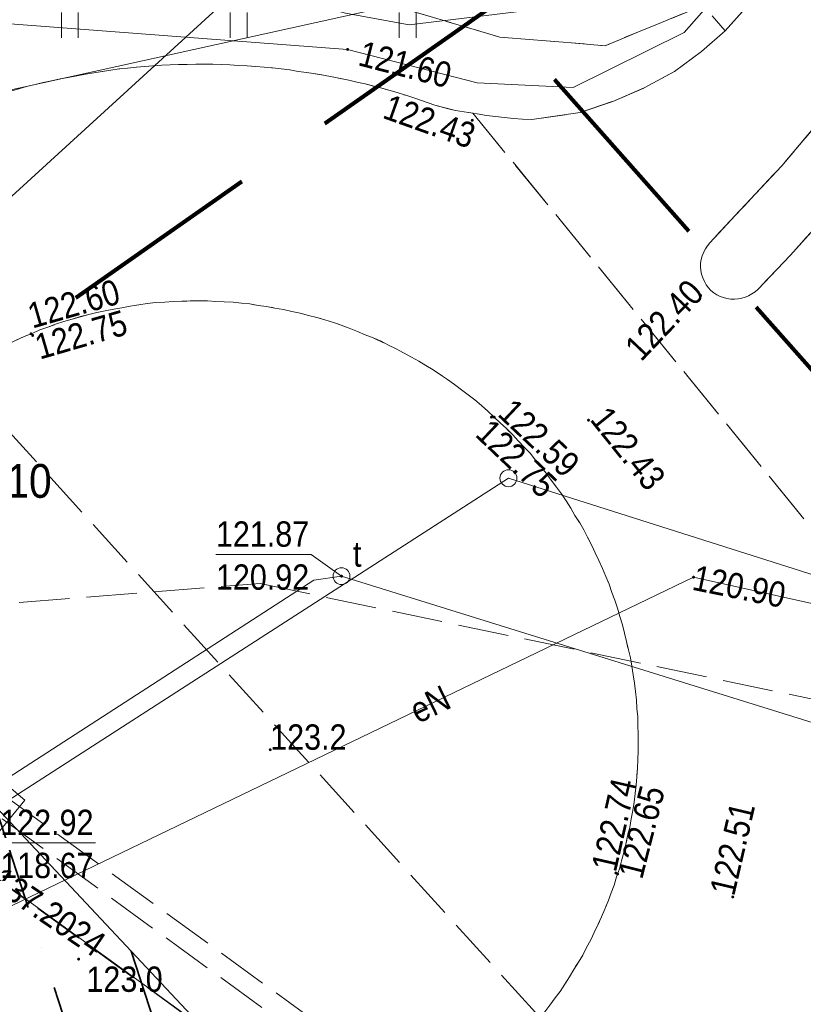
# Model space of a CAD drawing. Extents: x 0 to 6443539, y 0 to 5655063.
# Tile 18 of 64: x 6440803 to 6440826, y 5654985 to 5655014. Entities that reach past the tile are written whole.
import ezdxf
from ezdxf.enums import TextEntityAlignment as Align

# ---------------------------------------------------------------- set-up
doc = ezdxf.new("R2010")
doc.units = 0
doc.header["$MEASUREMENT"] = 0
for name, pattern in [('1.0_0.5', [1.5, 1, -0.5]), ('1.5_0.5', [2, 1.5, -0.5]), ('2', [0.9, 0.6, -0.3]), ('219-500', [0]), ('PRZER3-1', [4, 3, -1])]:
    doc.linetypes.add(name, pattern=pattern)
doc.layers.get('0').update_dxf_attribs({"color": 2, "linetype": 'CONTINUOUS', "lineweight": 5})
for name, color, linetype in [('202-punkt graniczny', 7, 'CONTINUOUS'), ('211-numer działki ewidencyjnej', 7, 'CONTINUOUS'), ('219-działka ewidencyjna', 7, 'CONTINUOUS'), ('chodnik', 7, 'CONTINUOUS'), ('droga dla rowerów', 7, 'CONTINUOUS'), ('jezdnia', 7, 'CONTINUOUS'), ('komora podziemna - ob. projektowany', 7, 'CONTINUOUS'), ('krawężnik', 7, 'CONTINUOUS'), ('pikieta naturalna', 7, 'CONTINUOUS'), ('pikieta naturalna-Atr2', 7, 'CONTINUOUS'), ('pikieta sztuczna', 7, 'CONTINUOUS'), ('pikieta sztuczna-Atr2', 7, 'CONTINUOUS'), ('przewód ciepłowniczy - ob. projektowany', 7, 'CONTINUOUS'), ('przewód elektroenergetyczny podziemny', 7, 'CONTINUOUS'), ('przewód elektroenergetyczny podziemny - ob. projektowany', 7, 'CONTINUOUS'), ('przewód elektroenergetyczny podziemny-Atr1', 7, 'CONTINUOUS'), ('przewód kanalizacyjny', 7, 'CONTINUOUS'), ('przewód kanalizacyjny - ob. projektowany', 7, 'CONTINUOUS'), ('przewód kanalizacyjny - ob. projektowany-Atr1', 7, 'CONTINUOUS'), ('przewód telekomunikacyjny podziemny', 7, 'CONTINUOUS'), ('przewód wodociągowy', 7, 'CONTINUOUS'), ('rzedna', 7, 'CONTINUOUS'), ('rzedna-Atr2', 7, 'CONTINUOUS'), ('rzedna-Atr3', 7, 'CONTINUOUS'), ('trawnik', 7, 'CONTINUOUS'), ('właz do komory lub kanału - okrągły', 7, 'CONTINUOUS'), ('właz do komory lub kanału - okrągły-Atr17', 7, 'CONTINUOUS'), ('Zakres', 7, 'CONTINUOUS')]:
    doc.layers.add(name, color=color, linetype=linetype)
doc.layers.add('z - MPZT', color=121, linetype='PRZER3-1', lineweight=18)
doc.styles.add('MapaZas', font='geodezja.shx', dxfattribs={"width": 0.9})

# ---------------------------------------------------------------- blocks, each defined once
blk = doc.blocks.new('202')
at = {"color": 0, "linetype": 'Continuous', "lineweight": 0}
blk.add_circle((0, 0), 0.25, dxfattribs=at)
blk = doc.blocks.new('US22')
at = {"color": 0, "linetype": 'Continuous', "lineweight": 13}
blk.add_circle((0, 0), 0.25, dxfattribs=at)
blk = doc.blocks.new('PW01')
at = {"linetype": 'Continuous', "lineweight": 13}
h = blk.add_hatch(color=0, dxfattribs=at)
edge = h.paths.add_edge_path()
edge.add_arc((0, 0), 0.045, 0, 360)
blk = doc.blocks.new('TU04')
at = {"color": 0, "linetype": 'Continuous', "lineweight": 13}
for p, q in [((0, 0), (0, 0.75)), ((0.5, 0), (0.5, 0.75))]:
    blk.add_line(p, q, dxfattribs=at)

msp = doc.modelspace()

# ---------------------------------------------------------------- hatches: boundary and pattern name
at = {"layer": 'z - MPZT', "linetype": 'Continuous', "lineweight": 35, "true_color": 0x636466}
h = msp.add_hatch(dxfattribs=at)
h.set_pattern_fill('ANSI36', color=251, scale=20, angle=63)
h.set_pattern_definition([(108, (0, 0), (-3.7295906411, 3.38832977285), [6.25, -1.25, 0, -1.25])])
h.paths.add_polyline_path([(6440790.454, 5654995.575), (6440794.569, 5654998.496), (6440822.998, 5654968.178), (6440789.27, 5654933.107), (6440785.932, 5654936.849), (6440816.103, 5654968.222)])

# ---------------------------------------------------------------- linework, layer by layer
at = {"layer": '219-działka ewidencyjna', "color": 3, "linetype": '219-500', "lineweight": 13, "flags": 128}
for points in [[(6440817.35, 5655000.12), (6440793.44, 5654984.71)], [(6440830.97, 5654995.8), (6440817.35, 5655000.12)]]:
    msp.add_lwpolyline(points, dxfattribs=at)
at = {"layer": 'chodnik', "color": 7, "linetype": '1.0_0.5', "lineweight": 13, "flags": 128}
msp.add_lwpolyline([(6440830.31, 5655012.14), (6440828.7, 5655013.34), (6440828, 5655012.45), (6440826.73, 5655010.9), (6440825.44, 5655009.37), (6440824.06, 5655007.9), (6440823.31, 5655007.09), (6440823.24, 5655007), (6440823.18, 5655006.91), (6440823.13, 5655006.81), (6440823.09, 5655006.71), (6440823.06, 5655006.6), (6440823.04, 5655006.49), (6440823.04, 5655006.38), (6440823.05, 5655006.27), (6440823.07, 5655006.16), (6440823.1, 5655006.05), (6440823.15, 5655005.95), (6440823.2, 5655005.85), (6440823.27, 5655005.76), (6440823.34, 5655005.68), (6440823.43, 5655005.61), (6440823.52, 5655005.55), (6440823.62, 5655005.5), (6440823.72, 5655005.47), (6440823.82, 5655005.44), (6440823.93, 5655005.42), (6440824.04, 5655005.42), (6440824.15, 5655005.43), (6440824.26, 5655005.45), (6440824.36, 5655005.48), (6440824.46, 5655005.52), (6440824.56, 5655005.58), (6440824.65, 5655005.64), (6440824.73, 5655005.71), (6440825.69, 5655006.72), (6440827.04, 5655008.22), (6440828.34, 5655009.74), (6440829.62, 5655011.3)], close=True, dxfattribs=at)
at = {"layer": 'droga dla rowerów', "color": 7, "linetype": '1.0_0.5', "lineweight": 13}
msp.add_lwpolyline([(6440812.64, 5655014.5), (6440817.1, 5655013.18), (6440820.21, 5655012.93), (6440823.1, 5655014.12)], dxfattribs=at)
at = {"layer": 'jezdnia', "color": 7, "linetype": '1.5_0.5', "lineweight": 13, "flags": 128}
for points in [[(6440823.52, 5655005.55), (6440823.43, 5655005.61), (6440823.34, 5655005.68), (6440823.27, 5655005.76), (6440823.2, 5655005.85), (6440823.15, 5655005.95), (6440823.1, 5655006.05), (6440823.07, 5655006.16), (6440823.05, 5655006.27), (6440823.04, 5655006.38), (6440823.04, 5655006.49), (6440823.06, 5655006.6), (6440823.09, 5655006.71), (6440823.13, 5655006.81), (6440823.18, 5655006.91), (6440823.24, 5655007), (6440823.31, 5655007.09), (6440824.06, 5655007.9), (6440825.44, 5655009.37), (6440826.73, 5655010.9), (6440828, 5655012.45), (6440829.22, 5655014.01), (6440830.42, 5655015.62), (6440831.59, 5655017.24), (6440831.67, 5655017.33), (6440831.75, 5655017.41), (6440831.85, 5655017.49), (6440831.95, 5655017.55), (6440832.06, 5655017.59), (6440832.18, 5655017.63), (6440832.29, 5655017.65), (6440832.41, 5655017.66), (6440832.53, 5655017.65), (6440832.65, 5655017.64), (6440832.77, 5655017.6), (6440832.88, 5655017.56), (6440832.98, 5655017.5), (6440833.07, 5655017.43), (6440833.15, 5655017.35), (6440833.22, 5655017.26), (6440833.28, 5655017.17), (6440833.33, 5655017.07), (6440833.36, 5655016.96), (6440833.39, 5655016.85), (6440833.4, 5655016.74), (6440833.41, 5655016.63), (6440833.39, 5655016.52), (6440833.37, 5655016.41), (6440833.34, 5655016.3), (6440833.29, 5655016.2), (6440833.23, 5655016.1), (6440832.05, 5655014.5), (6440831.48, 5655013.71), (6440830.31, 5655012.14), (6440829.62, 5655011.3), (6440828.34, 5655009.74), (6440827.04, 5655008.22), (6440825.69, 5655006.72), (6440824.73, 5655005.71), (6440824.65, 5655005.64), (6440824.56, 5655005.58), (6440824.46, 5655005.52), (6440824.36, 5655005.48), (6440824.26, 5655005.45), (6440824.15, 5655005.43), (6440824.04, 5655005.42), (6440823.93, 5655005.42), (6440823.82, 5655005.44), (6440823.72, 5655005.47), (6440823.62, 5655005.5)], [(6440853.41, 5654981.62), (6440853.18, 5654981.71), (6440852.94, 5654981.82), (6440852.72, 5654981.92), (6440852.26, 5654982.13), (6440852.03, 5654982.24), (6440851.8, 5654982.35), (6440851.56, 5654982.45), (6440851.34, 5654982.56), (6440851.11, 5654982.66), (6440850.88, 5654982.77), (6440850.65, 5654982.88), (6440850.42, 5654982.99), (6440850.2, 5654983.09), (6440849.97, 5654983.19), (6440849.74, 5654983.31), (6440849.51, 5654983.41), (6440849.28, 5654983.53), (6440849.06, 5654983.63), (6440839.9, 5654987.26), (6440839.05, 5654987.55), (6440837.22, 5654988.24), (6440834.24, 5654989.36), (6440833.35, 5654989.68), (6440832.47, 5654990.08), (6440832.07, 5654990.28), (6440831.68, 5654990.51), (6440831.31, 5654990.74), (6440830.94, 5654991.01), (6440830.6, 5654991.3), (6440830.26, 5654991.59), (6440829.95, 5654991.91), (6440829.66, 5654992.24), (6440829.38, 5654992.6), (6440829.12, 5654992.96), (6440828.88, 5654993.34), (6440828.67, 5654993.73), (6440828.47, 5654994.13), (6440828.3, 5654994.55), (6440828.14, 5654994.96), (6440828.02, 5654995.39), (6440827.68, 5654996.98), (6440816.3, 5655010.93), (6440815.78, 5655011.01), (6440815.17, 5655011.17), (6440814.58, 5655011.38), (6440814.34, 5655011.45), (6440814.09, 5655011.53), (6440813.85, 5655011.6), (6440813.6, 5655011.67), (6440813.11, 5655011.8), (6440812.86, 5655011.85), (6440812.63, 5655011.91), (6440812.13, 5655012.01), (6440811.88, 5655012.06), (6440811.38, 5655012.14), (6440811.13, 5655012.17), (6440810.88, 5655012.21), (6440810.62, 5655012.24), (6440810.37, 5655012.27), (6440810.12, 5655012.29), (6440809.87, 5655012.31), (6440809.62, 5655012.33), (6440809.36, 5655012.34), (6440809.11, 5655012.36), (6440808.6, 5655012.38), (6440808.35, 5655012.38), (6440808.1, 5655012.38), (6440807.84, 5655012.37), (6440807.59, 5655012.37), (6440807.34, 5655012.36), (6440807.09, 5655012.35), (6440806.58, 5655012.31), (6440806.33, 5655012.29), (6440806.08, 5655012.26), (6440805.83, 5655012.24), (6440805.58, 5655012.2), (6440805.33, 5655012.17), (6440805.08, 5655012.13), (6440804.83, 5655012.09), (6440804.58, 5655012.04), (6440804.32, 5655011.99), (6440804.08, 5655011.95), (6440803.83, 5655011.89), (6440803.58, 5655011.84), (6440803.34, 5655011.78), (6440803.09, 5655011.72), (6440802.37, 5655011.51), (6440802.12, 5655011.43), (6440801.4, 5655011.2), (6440800.93, 5655011.02), (6440800.69, 5655010.93), (6440799.76, 5655010.53), (6440799.53, 5655010.42), (6440799.3, 5655010.32), (6440799.07, 5655010.2), (6440798.85, 5655010.09), (6440798.63, 5655009.97), (6440798.4, 5655009.85), (6440798.18, 5655009.73), (6440797.96, 5655009.6), (6440797.75, 5655009.47), (6440797.52, 5655009.34), (6440797.31, 5655009.21), (6440797.1, 5655009.07), (6440796.89, 5655008.93), (6440796.67, 5655008.79), (6440796.47, 5655008.65), (6440796.26, 5655008.5), (6440796.06, 5655008.35), (6440795.85, 5655008.2), (6440795.66, 5655008.04), (6440795.46, 5655007.88), (6440795.27, 5655007.73), (6440795.06, 5655007.56), (6440794.87, 5655007.4), (6440794.69, 5655007.24), (6440794.49, 5655007.06), (6440794.31, 5655006.89), (6440794.13, 5655006.72), (6440793.94, 5655006.54), (6440793.76, 5655006.36), (6440793.59, 5655006.19), (6440793.41, 5655006), (6440793.24, 5655005.82), (6440793.07, 5655005.64), (6440792.89, 5655005.44), (6440792.73, 5655005.25), (6440792.31, 5655004.57), (6440791.85, 5655003.92), (6440791.34, 5655003.31), (6440790.8, 5655002.72), (6440790.22, 5655002.17), (6440789.6, 5655001.66), (6440787.99, 5654986.22), (6440788.29, 5654985.8), (6440788.54, 5654985.35), (6440788.75, 5654984.88), (6440788.9, 5654984.4), (6440789.01, 5654983.89), (6440800.29, 5654973.52), (6440800.54, 5654973.47), (6440800.79, 5654973.42), (6440801.04, 5654973.35), (6440801.28, 5654973.27), (6440801.51, 5654973.18), (6440801.75, 5654973.08), (6440801.98, 5654972.97), (6440802.2, 5654972.84), (6440802.42, 5654972.71), (6440802.62, 5654972.56), (6440802.83, 5654972.41), (6440803.21, 5654972.08), (6440803.39, 5654971.9), (6440803.56, 5654971.71), (6440803.71, 5654971.51), (6440803.87, 5654971.31), (6440804.01, 5654971.1), (6440804.14, 5654970.88), (6440804.26, 5654970.65), (6440804.37, 5654970.42), (6440804.47, 5654970.19), (6440806.35, 5654964.91), (6440810.26, 5654966.31), (6440810.2, 5654966.56), (6440810.13, 5654966.8), (6440810.08, 5654967.05), (6440809.95, 5654967.55), (6440809.91, 5654967.8), (6440809.85, 5654968.05), (6440809.8, 5654968.3), (6440809.75, 5654968.55), (6440809.71, 5654968.81), (6440809.66, 5654969.06), (6440809.62, 5654969.31), (6440809.58, 5654969.56), (6440809.54, 5654969.81), (6440809.5, 5654970.07), (6440809.47, 5654970.32), (6440809.44, 5654970.57), (6440809.4, 5654970.83), (6440809.38, 5654971.08), (6440809.36, 5654971.3), (6440809.39, 5654971.51), (6440809.56, 5654971.92), (6440809.7, 5654972.09), (6440809.87, 5654972.22), (6440810.06, 5654972.32), (6440810.27, 5654972.39), (6440810.49, 5654972.41), (6440810.7, 5654972.4), (6440810.91, 5654972.34), (6440811.11, 5654972.23), (6440811.29, 5654972.1), (6440811.53, 5654971.74), (6440811.61, 5654971.54), (6440811.75, 5654970.81), (6440811.9, 5654970.08), (6440812.07, 5654969.34), (6440812.24, 5654968.62), (6440812.43, 5654967.9), (6440812.62, 5654967.17), (6440812.83, 5654966.45), (6440816.39, 5654967.19), (6440816.34, 5654967.96), (6440816.34, 5654968.22), (6440816.35, 5654968.73), (6440816.36, 5654968.99), (6440816.4, 5654969.5), (6440816.46, 5654970), (6440816.6, 5654970.76), (6440816.72, 5654971.26), (6440816.95, 5654972), (6440817.13, 5654972.47), (6440817.24, 5654972.7), (6440817.35, 5654972.94), (6440817.47, 5654973.17), (6440817.59, 5654973.38), (6440817.86, 5654973.83), (6440818, 5654974.05), (6440818.15, 5654974.27), (6440818.29, 5654974.47), (6440818.45, 5654974.68), (6440818.6, 5654974.88), (6440818.76, 5654975.08), (6440818.94, 5654975.28), (6440819.1, 5654975.47), (6440819.27, 5654975.66), (6440819.46, 5654975.84), (6440819.64, 5654976.03), (6440819.82, 5654976.21), (6440820.41, 5654976.7), (6440820.82, 5654977.03), (6440821.02, 5654977.17), (6440821.23, 5654977.32), (6440821.46, 5654977.47), (6440821.67, 5654977.6), (6440821.89, 5654977.73), (6440822.11, 5654977.86), (6440822.35, 5654977.98), (6440822.57, 5654978.1), (6440822.8, 5654978.21), (6440823.03, 5654978.32), (6440823.27, 5654978.42), (6440823.51, 5654978.52), (6440823.75, 5654978.62), (6440823.99, 5654978.7), (6440824.24, 5654978.78), (6440824.48, 5654978.85), (6440824.73, 5654978.93), (6440824.99, 5654978.99), (6440825.24, 5654979.05), (6440825.49, 5654979.1), (6440825.74, 5654979.15), (6440825.99, 5654979.19), (6440826.25, 5654979.23), (6440826.5, 5654979.27), (6440826.76, 5654979.29), (6440827.02, 5654979.32), (6440827.28, 5654979.34), (6440827.54, 5654979.35), (6440827.8, 5654979.35), (6440828.06, 5654979.36), (6440828.32, 5654979.35), (6440828.59, 5654979.35), (6440828.85, 5654979.32), (6440829.11, 5654979.31), (6440829.37, 5654979.28), (6440829.63, 5654979.25), (6440829.72, 5654979.24), (6440830.63, 5654979.04), (6440833.71, 5654978.34), (6440835.63, 5654977.89), (6440836.52, 5654977.67), (6440844.58, 5654975.7), (6440847.43, 5654975.05), (6440848.5, 5654974.81), (6440849.55, 5654974.57), (6440850.62, 5654974.34), (6440851.04, 5654974.25), (6440851.96, 5654978.03)], [(6440820.96, 5654994.8), (6440821, 5654994.55), (6440821.04, 5654994.3), (6440821.08, 5654994.05), (6440821.11, 5654993.8), (6440821.14, 5654993.55), (6440821.15, 5654993.3), (6440821.18, 5654993.05), (6440821.18, 5654992.8), (6440821.19, 5654992.54), (6440821.19, 5654992.29), (6440821.19, 5654992.04), (6440821.18, 5654991.79), (6440821.17, 5654991.53), (6440821.15, 5654991.28), (6440821.13, 5654991.03), (6440821.1, 5654990.78), (6440821.07, 5654990.53), (6440821.03, 5654990.28), (6440820.98, 5654990.03), (6440820.94, 5654989.78), (6440820.88, 5654989.53), (6440820.83, 5654989.28), (6440820.77, 5654989.04), (6440820.7, 5654988.79), (6440820.64, 5654988.55), (6440820.55, 5654988.32), (6440820.48, 5654988.07), (6440820.39, 5654987.84), (6440820.3, 5654987.6), (6440820.2, 5654987.36), (6440820.11, 5654987.13), (6440820.01, 5654986.91), (6440819.89, 5654986.67), (6440819.79, 5654986.45), (6440819.66, 5654986.22), (6440819.55, 5654986), (6440819.42, 5654985.79), (6440819.29, 5654985.57), (6440819.16, 5654985.35), (6440819.02, 5654985.14), (6440818.88, 5654984.92), (6440818.73, 5654984.73), (6440818.58, 5654984.52), (6440818.43, 5654984.32), (6440818.27, 5654984.13), (6440818.11, 5654983.93), (6440817.94, 5654983.74), (6440817.78, 5654983.54), (6440817.6, 5654983.37), (6440817.42, 5654983.18), (6440817.25, 5654983), (6440817.06, 5654982.84), (6440816.87, 5654982.66), (6440816.69, 5654982.49), (6440816.49, 5654982.34), (6440816.29, 5654982.17), (6440816.1, 5654982.01), (6440815.89, 5654981.87), (6440815.69, 5654981.72), (6440815.48, 5654981.58), (6440815.27, 5654981.44), (6440815.05, 5654981.3), (6440814.84, 5654981.17), (6440814.62, 5654981.04), (6440814.4, 5654980.92), (6440814.17, 5654980.81), (6440813.95, 5654980.69), (6440813.72, 5654980.58), (6440813.49, 5654980.48), (6440813.26, 5654980.37), (6440813.02, 5654980.28), (6440812.79, 5654980.19), (6440812.55, 5654980.1), (6440812.32, 5654980.02), (6440812.08, 5654979.95), (6440811.84, 5654979.87), (6440811.59, 5654979.8), (6440811.34, 5654979.74), (6440811.1, 5654979.68), (6440810.85, 5654979.63), (6440810.61, 5654979.57), (6440810.36, 5654979.53), (6440810.11, 5654979.49), (6440809.86, 5654979.46), (6440809.62, 5654979.42), (6440809.37, 5654979.39), (6440809.12, 5654979.38), (6440808.87, 5654979.36), (6440808.61, 5654979.35), (6440808.36, 5654979.34), (6440808.11, 5654979.34), (6440807.86, 5654979.34), (6440807.61, 5654979.36), (6440807.36, 5654979.37), (6440806.61, 5654979.43), (6440806.36, 5654979.47), (6440806.11, 5654979.5), (6440805.86, 5654979.55), (6440805.36, 5654979.65), (6440805.12, 5654979.7), (6440804.87, 5654979.77), (6440804.63, 5654979.83), (6440804.4, 5654979.89), (6440804.16, 5654979.97), (6440803.92, 5654980.05), (6440803.68, 5654980.14), (6440803.44, 5654980.22), (6440803.21, 5654980.32), (6440802.52, 5654980.63), (6440802.29, 5654980.74), (6440801.85, 5654980.97), (6440801.2, 5654981.36), (6440800.37, 5654981.93), (6440800.17, 5654982.08), (6440799.98, 5654982.24), (6440799.78, 5654982.4), (6440799.59, 5654982.56), (6440799.41, 5654982.73), (6440799.22, 5654982.9), (6440798.86, 5654983.26), (6440798.69, 5654983.44), (6440798.52, 5654983.62), (6440798.35, 5654983.8), (6440798.03, 5654984.19), (6440797.87, 5654984.39), (6440797.57, 5654984.8), (6440797.29, 5654985.2), (6440796.89, 5654985.85), (6440796.76, 5654986.07), (6440796.65, 5654986.3), (6440796.53, 5654986.52), (6440796.43, 5654986.74), (6440796.32, 5654986.97), (6440796.22, 5654987.2), (6440796.12, 5654987.44), (6440796.02, 5654987.67), (6440795.94, 5654987.9), (6440795.85, 5654988.14), (6440795.78, 5654988.37), (6440795.7, 5654988.61), (6440795.63, 5654988.86), (6440795.57, 5654989.1), (6440795.45, 5654989.59), (6440795.4, 5654989.84), (6440795.36, 5654990.08), (6440795.31, 5654990.33), (6440795.28, 5654990.58), (6440795.25, 5654990.83), (6440795.2, 5654991.33), (6440795.18, 5654991.58), (6440795.17, 5654991.83), (6440795.16, 5654992.08), (6440795.16, 5654992.58), (6440795.17, 5654992.84), (6440795.18, 5654993.09), (6440795.2, 5654993.34), (6440795.23, 5654993.85), (6440795.27, 5654994.1), (6440795.3, 5654994.35), (6440795.35, 5654994.6), (6440795.39, 5654994.85), (6440795.5, 5654995.34), (6440795.56, 5654995.59), (6440795.7, 5654996.08), (6440795.84, 5654996.56), (6440795.93, 5654996.8), (6440796.11, 5654997.27), (6440796.21, 5654997.51), (6440796.31, 5654997.74), (6440796.41, 5654997.96), (6440796.52, 5654998.19), (6440796.64, 5654998.42), (6440796.89, 5654998.87), (6440797.01, 5654999.08), (6440797.28, 5654999.51), (6440797.42, 5654999.72), (6440797.57, 5654999.92), (6440797.72, 5655000.13), (6440797.87, 5655000.33), (6440798.19, 5655000.72), (6440798.52, 5655001.11), (6440798.86, 5655001.48), (6440799.05, 5655001.66), (6440799.41, 5655002), (6440799.79, 5655002.33), (6440799.99, 5655002.5), (6440800.19, 5655002.66), (6440800.39, 5655002.8), (6440800.59, 5655002.95), (6440801.01, 5655003.24), (6440801.22, 5655003.38), (6440801.65, 5655003.64), (6440801.88, 5655003.77), (6440802.1, 5655003.88), (6440802.32, 5655004), (6440802.55, 5655004.1), (6440803.02, 5655004.32), (6440803.25, 5655004.41), (6440803.48, 5655004.51), (6440803.72, 5655004.59), (6440803.95, 5655004.68), (6440804.19, 5655004.76), (6440804.44, 5655004.83), (6440804.93, 5655004.97), (6440805.17, 5655005.03), (6440805.42, 5655005.08), (6440805.67, 5655005.13), (6440805.91, 5655005.17), (6440806.16, 5655005.22), (6440806.41, 5655005.26), (6440806.66, 5655005.29), (6440806.91, 5655005.32), (6440807.18, 5655005.33), (6440807.43, 5655005.35), (6440807.68, 5655005.36), (6440807.93, 5655005.37), (6440808.44, 5655005.37), (6440808.69, 5655005.35), (6440808.94, 5655005.34), (6440809.2, 5655005.33), (6440809.45, 5655005.3), (6440809.7, 5655005.28), (6440809.94, 5655005.24), (6440810.19, 5655005.21), (6440810.44, 5655005.16), (6440810.69, 5655005.12), (6440810.94, 5655005.06), (6440811.19, 5655005.01), (6440811.43, 5655004.94), (6440811.68, 5655004.88), (6440812.17, 5655004.73), (6440812.4, 5655004.65), (6440812.64, 5655004.56), (6440812.88, 5655004.47), (6440813.11, 5655004.37), (6440813.35, 5655004.28), (6440813.8, 5655004.06), (6440814.03, 5655003.95), (6440814.25, 5655003.83), (6440814.48, 5655003.71), (6440814.7, 5655003.59), (6440814.91, 5655003.46), (6440815.12, 5655003.33), (6440815.34, 5655003.18), (6440815.55, 5655003.04), (6440815.75, 5655002.9), (6440815.96, 5655002.74), (6440816.16, 5655002.59), (6440816.36, 5655002.44), (6440816.55, 5655002.27), (6440816.74, 5655002.11), (6440816.93, 5655001.93), (6440817.11, 5655001.76), (6440817.29, 5655001.59), (6440817.48, 5655001.41), (6440817.64, 5655001.23), (6440817.82, 5655001.04), (6440817.99, 5655000.86), (6440818.15, 5655000.66), (6440818.31, 5655000.47), (6440818.47, 5655000.27), (6440818.62, 5655000.06), (6440818.77, 5654999.86), (6440818.92, 5654999.66), (6440819.06, 5654999.45), (6440819.2, 5654999.23), (6440819.32, 5654999.02), (6440819.46, 5654998.8), (6440819.58, 5654998.59), (6440819.7, 5654998.36), (6440819.82, 5654998.13), (6440819.92, 5654997.91), (6440820.03, 5654997.68), (6440820.14, 5654997.45), (6440820.23, 5654997.21), (6440820.33, 5654996.98), (6440820.41, 5654996.74), (6440820.5, 5654996.51), (6440820.58, 5654996.27), (6440820.65, 5654996.03), (6440820.73, 5654995.78), (6440820.79, 5654995.53), (6440820.85, 5654995.29), (6440820.9, 5654995.04)]]:
    msp.add_lwpolyline(points, close=True, dxfattribs=at)
at = {"layer": 'jezdnia', "color": 7, "linetype": '1.5_0.5', "lineweight": 13}
msp.add_lwpolyline([(6440825.7, 5655015.54), (6440823.77, 5655013.37), (6440823.07, 5655012.76), (6440822.27, 5655012.17), (6440821.37, 5655011.68), (6440820.44, 5655011.28), (6440819.47, 5655010.95), (6440818.04, 5655010.74), (6440817.77, 5655010.75), (6440817.5, 5655010.77), (6440817.23, 5655010.8), (6440816.97, 5655010.83), (6440816.7, 5655010.86), (6440816.43, 5655010.91), (6440816.3, 5655010.93), (6440827.68, 5654996.98)], dxfattribs=at)
at = {"layer": 'komora podziemna - ob. projektowany', "color": 6, "linetype": 'Continuous', "lineweight": 13, "flags": 128}
msp.add_lwpolyline([(6440802.43, 5654991.11), (6440803.04, 5654990.59), (6440802.28, 5654989.67), (6440801.66, 5654990.18)], close=True, dxfattribs=at)
at = {"layer": 'krawężnik', "color": 7, "linetype": 'Continuous', "lineweight": 13, "flags": 128}
for points in [[(6440816.3, 5655010.93), (6440816.43, 5655010.91), (6440816.7, 5655010.86), (6440816.97, 5655010.83), (6440817.23, 5655010.8), (6440817.5, 5655010.77), (6440817.77, 5655010.75), (6440818.04, 5655010.74), (6440819.47, 5655010.95), (6440820.44, 5655011.28), (6440821.37, 5655011.68), (6440822.27, 5655012.17), (6440823.07, 5655012.76), (6440823.77, 5655013.37), (6440825.7, 5655015.54), (6440826.11, 5655016.07), (6440827.06, 5655017.32)], [(6440814.58, 5655011.38), (6440814.34, 5655011.45), (6440814.09, 5655011.53), (6440813.85, 5655011.6), (6440813.6, 5655011.67), (6440813.36, 5655011.73), (6440813.11, 5655011.8), (6440812.86, 5655011.85), (6440812.63, 5655011.91), (6440812.38, 5655011.96), (6440812.13, 5655012.01), (6440811.88, 5655012.06), (6440811.63, 5655012.1), (6440811.38, 5655012.14), (6440811.13, 5655012.17), (6440810.88, 5655012.21), (6440810.62, 5655012.24), (6440810.37, 5655012.27), (6440810.12, 5655012.29), (6440809.87, 5655012.31), (6440809.62, 5655012.33), (6440809.36, 5655012.34), (6440809.11, 5655012.36), (6440808.86, 5655012.37), (6440808.6, 5655012.38), (6440808.35, 5655012.38), (6440808.1, 5655012.38), (6440807.84, 5655012.37), (6440807.59, 5655012.37), (6440807.34, 5655012.36), (6440807.09, 5655012.35), (6440806.83, 5655012.33), (6440806.58, 5655012.31), (6440806.33, 5655012.29), (6440806.08, 5655012.26), (6440805.83, 5655012.24), (6440805.58, 5655012.2), (6440805.33, 5655012.17), (6440805.08, 5655012.13), (6440804.83, 5655012.09), (6440804.58, 5655012.04), (6440804.32, 5655011.99), (6440804.08, 5655011.95), (6440803.83, 5655011.89), (6440803.58, 5655011.84), (6440803.34, 5655011.78), (6440803.09, 5655011.72), (6440802.85, 5655011.65)], [(6440816.3, 5655010.93), (6440815.78, 5655011.01), (6440815.17, 5655011.17), (6440814.58, 5655011.38)], [(6440827.04, 5655008.22), (6440825.69, 5655006.72), (6440824.73, 5655005.71), (6440824.65, 5655005.64), (6440824.56, 5655005.58), (6440824.46, 5655005.52), (6440824.36, 5655005.48), (6440824.26, 5655005.45), (6440824.15, 5655005.43), (6440824.04, 5655005.42), (6440823.93, 5655005.42), (6440823.82, 5655005.44), (6440823.72, 5655005.47), (6440823.62, 5655005.5), (6440823.52, 5655005.55), (6440823.43, 5655005.61), (6440823.34, 5655005.68), (6440823.27, 5655005.76), (6440823.2, 5655005.85), (6440823.15, 5655005.95), (6440823.1, 5655006.05), (6440823.07, 5655006.16), (6440823.05, 5655006.27), (6440823.04, 5655006.38), (6440823.04, 5655006.49), (6440823.06, 5655006.6), (6440823.09, 5655006.71), (6440823.13, 5655006.81), (6440823.18, 5655006.91), (6440823.24, 5655007), (6440823.31, 5655007.09), (6440824.06, 5655007.9), (6440825.44, 5655009.37), (6440826.73, 5655010.9)], [(6440816.93, 5655001.93), (6440816.74, 5655002.11), (6440816.55, 5655002.27), (6440816.36, 5655002.44), (6440816.16, 5655002.59), (6440815.96, 5655002.74), (6440815.75, 5655002.9), (6440815.55, 5655003.04), (6440815.34, 5655003.18), (6440815.12, 5655003.33), (6440814.91, 5655003.46), (6440814.7, 5655003.59), (6440814.48, 5655003.71), (6440814.25, 5655003.83), (6440814.03, 5655003.95), (6440813.8, 5655004.06), (6440813.58, 5655004.18), (6440813.35, 5655004.28), (6440813.11, 5655004.37), (6440812.88, 5655004.47), (6440812.64, 5655004.56), (6440812.4, 5655004.65), (6440812.17, 5655004.73), (6440811.92, 5655004.81), (6440811.68, 5655004.88), (6440811.43, 5655004.94), (6440811.19, 5655005.01), (6440810.94, 5655005.06), (6440810.69, 5655005.12), (6440810.44, 5655005.16), (6440810.19, 5655005.21), (6440809.94, 5655005.24), (6440809.7, 5655005.28), (6440809.45, 5655005.3), (6440809.2, 5655005.33), (6440808.94, 5655005.34), (6440808.69, 5655005.35), (6440808.44, 5655005.37), (6440808.19, 5655005.37), (6440807.93, 5655005.37), (6440807.68, 5655005.36), (6440807.43, 5655005.35), (6440807.18, 5655005.33), (6440806.91, 5655005.32), (6440806.66, 5655005.29), (6440806.41, 5655005.26), (6440806.16, 5655005.22), (6440805.91, 5655005.17), (6440805.67, 5655005.13), (6440805.42, 5655005.08), (6440805.17, 5655005.03), (6440804.93, 5655004.97), (6440804.69, 5655004.91), (6440804.44, 5655004.83), (6440804.19, 5655004.76), (6440803.95, 5655004.68), (6440803.72, 5655004.59), (6440803.48, 5655004.51), (6440803.25, 5655004.41), (6440803.02, 5655004.32), (6440802.78, 5655004.21)], [(6440818.58, 5654984.52), (6440818.73, 5654984.73), (6440818.88, 5654984.92), (6440819.02, 5654985.14), (6440819.16, 5654985.35), (6440819.29, 5654985.57), (6440819.42, 5654985.79), (6440819.55, 5654986), (6440819.66, 5654986.22), (6440819.79, 5654986.45), (6440819.89, 5654986.67), (6440820.01, 5654986.91), (6440820.11, 5654987.13), (6440820.2, 5654987.36), (6440820.3, 5654987.6), (6440820.39, 5654987.84), (6440820.48, 5654988.07), (6440820.55, 5654988.32), (6440820.64, 5654988.55), (6440820.7, 5654988.79), (6440820.77, 5654989.04), (6440820.83, 5654989.28), (6440820.88, 5654989.53), (6440820.94, 5654989.78), (6440820.98, 5654990.03), (6440821.03, 5654990.28), (6440821.07, 5654990.53), (6440821.1, 5654990.78), (6440821.13, 5654991.03), (6440821.15, 5654991.28), (6440821.17, 5654991.53), (6440821.18, 5654991.79), (6440821.19, 5654992.04), (6440821.19, 5654992.29), (6440821.19, 5654992.54), (6440821.18, 5654992.8), (6440821.18, 5654993.05), (6440821.15, 5654993.3), (6440821.14, 5654993.55), (6440821.11, 5654993.8), (6440821.08, 5654994.05), (6440821.04, 5654994.3), (6440821, 5654994.55), (6440820.96, 5654994.8), (6440820.9, 5654995.04), (6440820.85, 5654995.29), (6440820.79, 5654995.53), (6440820.73, 5654995.78), (6440820.65, 5654996.03), (6440820.58, 5654996.27), (6440820.5, 5654996.51), (6440820.41, 5654996.74), (6440820.33, 5654996.98), (6440820.23, 5654997.21), (6440820.14, 5654997.45), (6440820.03, 5654997.68), (6440819.92, 5654997.91), (6440819.82, 5654998.13), (6440819.7, 5654998.36), (6440819.58, 5654998.59), (6440819.46, 5654998.8), (6440819.32, 5654999.02), (6440819.2, 5654999.23), (6440819.06, 5654999.45), (6440818.92, 5654999.66), (6440818.77, 5654999.86), (6440818.62, 5655000.06), (6440818.47, 5655000.27), (6440818.31, 5655000.47), (6440818.15, 5655000.66), (6440817.99, 5655000.86), (6440817.82, 5655001.04), (6440817.64, 5655001.23), (6440817.48, 5655001.41), (6440817.29, 5655001.59), (6440817.11, 5655001.76), (6440816.93, 5655001.93)]]:
    msp.add_lwpolyline(points, dxfattribs=at)
at = {"layer": 'przewód ciepłowniczy - ob. projektowany', "color": 212, "linetype": '1.5_0.5', "lineweight": 13}
for points in [[(6440779.9, 5654978.44), (6440800.77, 5654991.93), (6440821.97, 5654976.53), (6440824.56, 5654974.99), (6440849.676, 5655017.026)], [(6440780.23, 5654977.93), (6440800.75, 5654991.21), (6440821.62, 5654976.04), (6440824.76, 5654974.17), (6440850.104, 5655016.579)]]:
    msp.add_lwpolyline(points, dxfattribs=at)
at = {"layer": 'przewód elektroenergetyczny podziemny', "color": 1, "linetype": 'Continuous', "lineweight": 13}
for points in [[(6440773.83, 5654973), (6440774.93, 5654974.51), (6440786.09, 5654988.77), (6440795.66, 5655002.09), (6440818.68, 5655023.13), (6440828.105, 5655039.553)], [(6440826.51, 5655017.82), (6440822.55, 5655013.32), (6440819.27, 5655011.69), (6440816.43, 5655011.83), (6440812.59, 5655012.82), (6440801.94, 5655013.63), (6440800.41, 5655015.33), (6440797.06, 5655015.79), (6440792.09, 5655013.54), (6440783.42, 5655007.15), (6440779.72, 5655006.5), (6440773.48, 5655002), (6440766.23, 5655003.24), (6440763.47, 5655003.28), (6440757.56, 5655005.77), (6440750.869, 5655011.108)]]:
    msp.add_lwpolyline(points, dxfattribs=at)
at = {"layer": 'przewód elektroenergetyczny podziemny', "color": 1, "linetype": 'Continuous', "lineweight": 13, "flags": 128}
for points in [[(6440814.41, 5655013.55), (6440817.92, 5655013.97), (6440821.93, 5655014.62), (6440823.45, 5655015.61), (6440828.92, 5655018.71), (6440832, 5655020.6), (6440832.4, 5655020.06), (6440840.46, 5655012.21)], [(6440787.01, 5654985.73), (6440786.56, 5654993.56), (6440786.37, 5655000.74), (6440790.28, 5655003.17), (6440790.39, 5655005.53), (6440792.59, 5655007.8), (6440795.21, 5655010.11), (6440798.9, 5655013.58), (6440802.35, 5655016.71), (6440808.2, 5655015.05), (6440812.53, 5655013.89), (6440814.41, 5655013.55)], [(6440845.42, 5654991.58), (6440832.41, 5654995.06), (6440822.83, 5654997.19), (6440801.26, 5654986.8), (6440796.48, 5654989.36), (6440792.82, 5654988.68), (6440772.23, 5654974.99)]]:
    msp.add_lwpolyline(points, dxfattribs=at)
at = {"layer": 'przewód elektroenergetyczny podziemny - ob. projektowany', "color": 1, "linetype": '1.5_0.5', "lineweight": 13, "flags": 128}
msp.add_lwpolyline([(6440754.17, 5654966.66), (6440754.65, 5654967.15), (6440749.37, 5654972.3), (6440763.65, 5654987.24), (6440778.65, 5655003.09), (6440782.69, 5654999.55), (6440793.78, 5655010.47), (6440794.09, 5655010.57), (6440794.44, 5655010.48), (6440812.82, 5654990.18), (6440825.78, 5654975.87), (6440836.06, 5654959.34), (6440835.78, 5654959.04)], dxfattribs=at)
at = {"layer": 'przewód kanalizacyjny', "color": 34, "linetype": 'Continuous', "lineweight": 13, "flags": 128}
msp.add_lwpolyline([(6440816.79, 5654977.7), (6440801.25, 5654988.97)], dxfattribs=at)
at = {"layer": 'przewód kanalizacyjny - ob. projektowany', "color": 34, "linetype": '1.5_0.5', "lineweight": 13, "flags": 128}
msp.add_lwpolyline([(6440811.12, 5654981.81), (6440800.67, 5654989.37), (6440781.61, 5655002.36), (6440770.58, 5655010.35), (6440749.24, 5654990.71), (6440755.99, 5654982.96), (6440751.08, 5654983.85), (6440744.73, 5654990.58)], dxfattribs=at)
at = {"layer": 'przewód kanalizacyjny - ob. projektowany', "color": 34, "linetype": '1.5_0.5', "lineweight": 13}
msp.add_lwpolyline([(6440745.549, 5655006.014), (6440754, 5654997), (6440756, 5654996), (6440759, 5654993), (6440810, 5654997), (6440853, 5654988), (6440869, 5654982), (6440889.882, 5654975.039)], dxfattribs=at)
at = {"layer": 'przewód telekomunikacyjny podziemny', "color": 30, "linetype": 'Continuous', "lineweight": 13, "flags": 128}
msp.add_lwpolyline([(6440812.41, 5654997.22), (6440811.59, 5654997.1), (6440782.32, 5654978.17)], dxfattribs=at)
at = {"layer": 'przewód telekomunikacyjny podziemny', "color": 30, "linetype": 'Continuous', "lineweight": 13}
msp.add_lwpolyline([(6440812.41, 5654997.22), (6440860.7, 5654982.2), (6440893, 5654971.784)], dxfattribs=at)
at = {"layer": 'przewód wodociągowy', "color": 5, "linetype": 'Continuous', "lineweight": 13, "flags": 128}
msp.add_lwpolyline([(6440819.87, 5655015.6), (6440818.58, 5655015.17), (6440816.8, 5655014.76), (6440802.13, 5655011.51), (6440785.8, 5655001.38), (6440785.41, 5655000.55), (6440786.27, 5654987.82), (6440786.23, 5654987.07)], dxfattribs=at)
at = {"layer": 'rzedna-Atr2', "color": 7, "lineweight": 13, "flags": 128}
for points in [[(6440812.41, 5654997.22), (6440811.51, 5654997.86), (6440808.693, 5654997.86)], [(6440800.71, 5654989.43), (6440802.31, 5654989.32), (6440805.132, 5654989.32)]]:
    msp.add_lwpolyline(points, dxfattribs=at)
at = {"layer": 'trawnik', "color": 7, "linetype": '1.0_0.5', "lineweight": 13}
for points in [[(6440823.1, 5655014.12), (6440820.21, 5655012.93), (6440817.1, 5655013.18), (6440812.64, 5655014.5)], [(6440802.85, 5655011.65), (6440803.09, 5655011.72), (6440803.34, 5655011.78), (6440803.58, 5655011.84), (6440803.83, 5655011.89), (6440804.08, 5655011.95), (6440804.32, 5655011.99), (6440804.58, 5655012.04), (6440804.83, 5655012.09), (6440805.08, 5655012.13), (6440805.34, 5655012.17), (6440805.58, 5655012.2), (6440805.83, 5655012.24), (6440806.08, 5655012.26), (6440806.33, 5655012.29), (6440806.58, 5655012.31), (6440806.83, 5655012.33), (6440807.09, 5655012.35), (6440807.34, 5655012.36), (6440807.59, 5655012.37), (6440807.84, 5655012.37), (6440808.1, 5655012.38), (6440808.35, 5655012.38), (6440808.6, 5655012.38), (6440808.86, 5655012.37), (6440809.11, 5655012.36), (6440809.36, 5655012.34), (6440809.62, 5655012.33), (6440809.87, 5655012.31), (6440810.12, 5655012.29), (6440810.37, 5655012.27), (6440810.62, 5655012.24), (6440810.88, 5655012.21), (6440811.13, 5655012.17), (6440811.38, 5655012.14), (6440811.63, 5655012.1), (6440811.88, 5655012.06), (6440812.13, 5655012.01), (6440812.38, 5655011.96), (6440812.63, 5655011.91), (6440812.86, 5655011.85), (6440813.11, 5655011.8), (6440813.36, 5655011.73), (6440813.6, 5655011.67), (6440813.85, 5655011.6), (6440814.09, 5655011.53), (6440814.34, 5655011.45), (6440814.58, 5655011.38), (6440815.17, 5655011.17), (6440815.78, 5655011.01), (6440816.3, 5655010.93), (6440816.43, 5655010.91), (6440816.7, 5655010.86), (6440816.97, 5655010.83), (6440817.23, 5655010.8), (6440817.5, 5655010.77), (6440817.77, 5655010.75), (6440818.04, 5655010.74), (6440819.47, 5655010.95), (6440820.44, 5655011.28), (6440821.37, 5655011.68), (6440822.27, 5655012.17), (6440823.07, 5655012.76), (6440823.77, 5655013.37), (6440823.38, 5655013.81)]]:
    msp.add_lwpolyline(points, dxfattribs=at)
at = {"layer": 'z - MPZT', "color": 251, "linetype": 'Continuous', "lineweight": 35, "true_color": 0x636466}
msp.add_lwpolyline([(6440790.454, 5654995.575), (6440794.569, 5654998.496), (6440822.998, 5654968.178), (6440789.27, 5654933.107), (6440785.932, 5654936.849), (6440816.103, 5654968.222), (6440790.454, 5654995.575)], dxfattribs=at)
at = {"layer": 'Zakres', "color": 6, "linetype": '2', "lineweight": 100, "ltscale": 10, "flags": 128}
msp.add_lwpolyline([(6440816.83, 5655014.07), (6440755.45, 5654971.03), (6440849.66, 5654865.39), (6440897.27, 5654894.48), (6440841.17, 5654953.39), (6440859.87, 5654965.39)], close=True, dxfattribs=at)

# ---------------------------------------------------------------- block references
at = {"layer": '202-punkt graniczny', "color": 3, "linetype": 'Continuous', "lineweight": 13}
msp.add_blockref('202', (6440817.35, 5655000.12), dxfattribs=at)
at = {"layer": 'pikieta naturalna', "color": 7, "linetype": 'Continuous', "lineweight": 13}
for p in [(6440810.3, 5654992.08), (6440804.63, 5654985.88)]:
    msp.add_blockref('PW01', p, dxfattribs=at)
at = {"layer": 'pikieta sztuczna', "color": 7, "linetype": 'Continuous', "lineweight": 13}
for p in [(6440816.28, 5655010.72), (6440823.04, 5655005.53), (6440803.22, 5655004.4), (6440803.27, 5655004.35), (6440816.85, 5655001.93), (6440816.93, 5655001.93), (6440819.72, 5655001.84), (6440820.53, 5654988.43), (6440820.58, 5654988.4), (6440823.99, 5654987.72)]:
    msp.add_blockref('PW01', p, dxfattribs=at)
at = {"layer": 'rzedna', "color": 1, "linetype": 'Continuous', "lineweight": 13}
for p in [(6440812.59, 5655012.82), (6440822.83, 5654997.19)]:
    msp.add_blockref('PW01', p, dxfattribs=at)
at = {"layer": 'rzedna', "color": 30, "linetype": 'Continuous', "lineweight": 13}
msp.add_blockref('PW01', (6440812.41, 5654997.22), dxfattribs=at)
at = {"layer": 'trawnik', "color": 7, "linetype": 'Continuous', "lineweight": 13}
for p in [(6440804.119, 5655013.159), (6440809.119, 5655013.159), (6440814.119, 5655013.159)]:
    msp.add_blockref('TU04', p, dxfattribs=at)
at = {"layer": 'właz do komory lub kanału - okrągły', "color": 7, "linetype": 'Continuous', "lineweight": 13}
msp.add_blockref('US22', (6440812.41, 5654997.22), dxfattribs=at)

# ---------------------------------------------------------------- texts
at = {"layer": '211-numer działki ewidencyjnej', "color": 3, "linetype": 'Continuous', "lineweight": 13, "style": 'MapaZas', "width": 0.9}
msp.add_text('545/110', height=1, dxfattribs=at).set_placement((6440799.48, 5654999.54))
at = {"layer": 'pikieta naturalna-Atr2', "color": 7, "lineweight": 13, "style": 'MapaZas', "width": 0.9}
msp.add_text('123.2', height=0.75, dxfattribs=at).set_placement((6440810.3, 5654992.08))
msp.add_text('123.0', height=0.75, dxfattribs=at).set_placement((6440804.86, 5654985.66), align=Align.TOP_LEFT)
at = {"layer": 'pikieta sztuczna-Atr2', "color": 7, "lineweight": 13, "style": 'MapaZas', "width": 0.9}
for s, rotation, p in [('122.43', 340.406, (6440813.59, 5655010.8)), ('122.60', 15.986, (6440803.26, 5655004.55)), ('122.40', 46.454, (6440821.28, 5655003.55)), ('122.59', 316.643, (6440817, 5655001.99)), ('122.43', 308.659, (6440819.74, 5655001.85)), ('122.74', 77.141, (6440820.53, 5654988.43)), ('122.51', 76.858, (6440824.03, 5654987.72))]:
    msp.add_text(s, height=0.75, rotation=rotation, dxfattribs=at).set_placement(p)
for s, rotation, p in [('122.75', 16.161, (6440803.27, 5655004.35)), ('122.75', 316.43, (6440816.85, 5655001.93)), ('122.65', 75.689, (6440820.58, 5654988.4))]:
    msp.add_text(s, height=0.75, rotation=rotation, dxfattribs=at).set_placement(p, align=Align.TOP_LEFT)
at = {"layer": 'przewód elektroenergetyczny podziemny-Atr1', "color": 1, "lineweight": 13, "style": 'MapaZas', "width": 0.9}
msp.add_text('eN', height=0.75, rotation=25.72, dxfattribs=at).set_placement((6440815.03, 5654993.43), align=Align.MIDDLE_CENTER)
at = {"layer": 'przewód kanalizacyjny - ob. projektowany-Atr1', "color": 34, "lineweight": 13, "style": 'MapaZas', "width": 0.9}
msp.add_text('proj. k SP-GN.6630.137.2024', height=0.75, rotation=325.724, dxfattribs=at).set_placement((6440795.51, 5654992.89), align=Align.MIDDLE_LEFT)
at = {"layer": 'rzedna-Atr2', "color": 1, "lineweight": 13, "style": 'MapaZas', "width": 0.9}
for s, rotation, p in [('121.60', 345.542, (6440812.96, 5655012.72)), ('120.90', 348.559, (6440822.83, 5654997.19))]:
    msp.add_text(s, height=0.75, rotation=rotation, dxfattribs=at).set_placement(p, align=Align.MIDDLE_LEFT)
at = {"layer": 'rzedna-Atr2', "color": 7, "lineweight": 13, "style": 'MapaZas', "width": 0.9}
for s, p in [('121.87', (6440808.693, 5654997.868)), ('122.92', (6440802.31, 5654989.328))]:
    msp.add_text(s, height=0.75, dxfattribs=at).set_placement(p, align=Align.BOTTOM_LEFT)
at = {"layer": 'rzedna-Atr3', "color": 7, "lineweight": 13, "style": 'MapaZas', "width": 0.9}
for s, p in [('120.92', (6440808.693, 5654996.593)), ('118.67', (6440802.31, 5654988.053))]:
    msp.add_text(s, height=0.75, dxfattribs=at).set_placement(p, align=Align.BOTTOM_LEFT)
at = {"layer": 'właz do komory lub kanału - okrągły-Atr17', "color": 7, "lineweight": 13, "style": 'MapaZas', "width": 0.9}
msp.add_text('t', height=0.75, dxfattribs=at).set_placement((6440812.75, 5654997.5))

doc.saveas('drawing.dxf')
